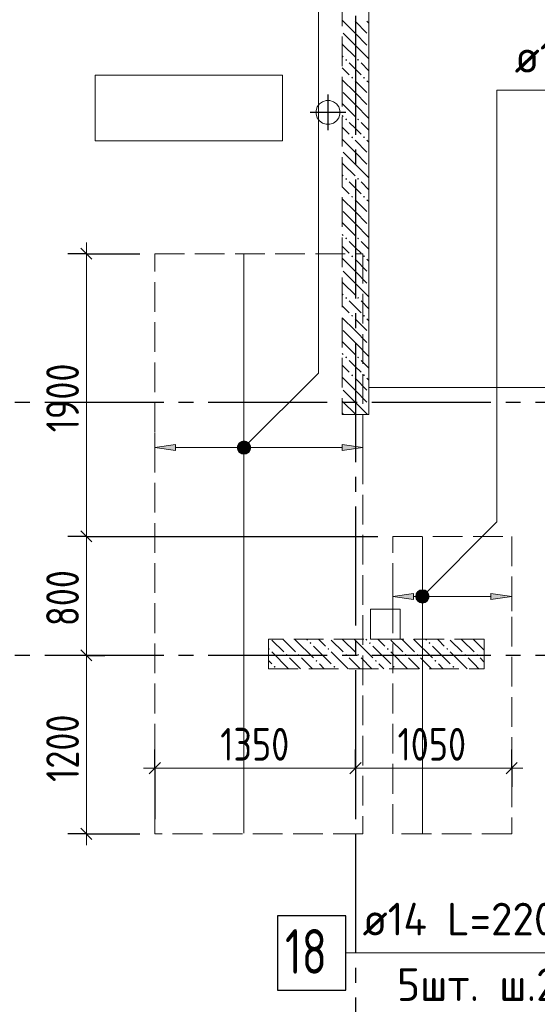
# Model space of a CAD drawing. Header units: millimetres. Extents: x 0 to 61017, y 0 to 42000.
# Tile 5 of 21: x 11542 to 15022, y 24755 to 31373. Entities that reach past the tile are written whole.
import ezdxf

# ---------------------------------------------------------------- set-up
doc = ezdxf.new("R2010")
doc.units = ezdxf.units.MM
doc.linetypes.add('______2', pattern=[270, 200, -70])
doc.linetypes.add('______5', pattern=[1100, 800, -100, 100, -100])
for name, color, linetype, lineweight in [('Standard', 7, 'Continuous', 25), ('ДОП Верх по У', 7, 'Continuous', 25), ('ЖБ Перекрытие верхний уровень', 7, 'Continuous', 35), ('ЖБ Пилон', 7, 'Continuous', 35), ('ЖБ Стена верхний уровень', 7, 'Continuous', 35), ('Оси', 40, '______5', 18), ('Позиционная метка номер позиции', 7, 'Continuous', 13), ('Примечания', 7, 'Continuous', 25)]:
    doc.layers.add(name, color=color, linetype=linetype, lineweight=lineweight)
doc.styles.add('GOST 2.304-81', font='txt')
doc.styles.add('ISOCPEUR', font='txt')

msp = doc.modelspace()

# ---------------------------------------------------------------- hatches: boundary and pattern name
at = {"layer": 'ДОП Верх по У', "linetype": 'Continuous', "lineweight": 13, "transparency": 33554687}
for points in [[(13017.7, 28515.6), (13031.2, 28464.6), (13031.2, 28529.1)], [(13031.2, 28529.1), (13050, 28459.3), (13050, 28534.3)], [(13031.2, 28529.1), (13031.2, 28464.6), (13050, 28459.3)], [(13050, 28534.3), (13050, 28459.3), (13068.7, 28464.6)], [(13050, 28534.3), (13068.7, 28464.6), (13068.7, 28529.1)], [(13068.7, 28529.1), (13068.7, 28464.6), (13082.2, 28478.1)], [(13068.7, 28529.1), (13082.2, 28478.1), (13082.2, 28515.6)], [(13017.7, 28478.1), (13017.7, 28515.6), (13012.5, 28496.8)], [(13017.7, 28515.6), (13017.7, 28478.1), (13031.2, 28464.6)], [(13082.2, 28515.6), (13082.2, 28478.1), (13087.5, 28496.8)], [(13710, 28476.8), (13850, 28496.8), (13710, 28516.8)], [(14231.2, 27529.1), (14250, 27459.3), (14250, 27534.3)], [(14250, 27534.3), (14250, 27459.3), (14268.7, 27464.6)], [(14250, 27534.3), (14268.7, 27464.6), (14268.7, 27529.1)], [(14217.7, 27478.1), (14217.7, 27515.6), (14212.5, 27496.8)], [(14217.7, 27515.6), (14231.2, 27464.6), (14231.2, 27529.1)], [(14217.7, 27515.6), (14217.7, 27478.1), (14231.2, 27464.6)], [(14231.2, 27529.1), (14231.2, 27464.6), (14250, 27459.3)], [(14268.7, 27529.1), (14268.7, 27464.6), (14282.2, 27478.1)], [(14268.7, 27529.1), (14282.2, 27478.1), (14282.2, 27515.6)], [(14282.2, 27515.6), (14282.2, 27478.1), (14287.5, 27496.8)], [(14710, 27476.8), (14850, 27496.8), (14710, 27516.8)]]:
    msp.add_hatch(color=7, dxfattribs=at).paths.add_polyline_path(points)
for points in [[(12590, 28476.8), (12450, 28496.8), (12590, 28516.8)], [(14190, 27476.8), (14050, 27496.8), (14190, 27516.8)]]:
    msp.add_hatch(color=7, dxfattribs=at).paths.add_polyline_path(points, flags=16)
at = {"layer": 'ЖБ Пилон', "linetype": 'Continuous', "lineweight": 18, "transparency": 33554687}
for points in [[(13215, 27147.7), (13216.9, 27149.6), (13223.4, 27143.1), (13216.9, 27136.6), (13215, 27138.6)], [(13490.5, 27183.1), (13497, 27189.6), (13503.4, 27183.1), (13497, 27176.6)], [(13610.5, 27143.1), (13616.9, 27149.6), (13623.4, 27143.1), (13616.9, 27136.6)], [(13890.5, 27183.1), (13897, 27189.6), (13903.4, 27183.1), (13897, 27176.6)], [(14010.5, 27143.1), (14016.9, 27149.6), (14023.4, 27143.1), (14016.9, 27136.6)], [(14290.5, 27183.1), (14297, 27189.6), (14303.4, 27183.1), (14297, 27176.6)], [(14410.5, 27143.1), (14416.9, 27149.6), (14423.4, 27143.1), (14416.9, 27136.6)], [(13330.5, 27103.1), (13337, 27109.6), (13343.5, 27103.1), (13337, 27096.6)], [(13410.5, 27103.1), (13416.9, 27109.6), (13423.4, 27103.1), (13416.9, 27096.6)], [(13730.5, 27103.1), (13737, 27109.6), (13743.5, 27103.1), (13737, 27096.6)], [(13810.5, 27103.1), (13816.9, 27109.6), (13823.4, 27103.1), (13816.9, 27096.6)], [(14130.5, 27103.1), (14137, 27109.6), (14143.5, 27103.1), (14137, 27096.6)], [(14210.5, 27103.1), (14216.9, 27109.6), (14223.4, 27103.1), (14216.9, 27096.6)], [(14530.5, 27103.1), (14537, 27109.6), (14543.5, 27103.1), (14537, 27096.6)], [(14610.5, 27103.1), (14616.9, 27109.6), (14623.4, 27103.1), (14616.9, 27096.6)], [(13250.5, 27023.1), (13257, 27029.6), (13263.5, 27023.1), (13257, 27016.6)], [(13530.5, 27063.1), (13537, 27069.6), (13543.5, 27063.1), (13537, 27056.6)], [(13650.5, 27023.1), (13657, 27029.6), (13663.5, 27023.1), (13657, 27016.6)], [(13930.5, 27063.1), (13937, 27069.6), (13943.5, 27063.1), (13937, 27056.6)], [(14050.5, 27023.1), (14057, 27029.6), (14063.5, 27023.1), (14057, 27016.6)], [(14330.5, 27063.1), (14337, 27069.6), (14343.5, 27063.1), (14337, 27056.6)], [(14450.5, 27023.1), (14457, 27029.6), (14463.5, 27023.1), (14457, 27016.6)]]:
    msp.add_hatch(color=7, dxfattribs=at).paths.add_polyline_path(points, flags=16)
at = {"layer": 'ЖБ Стена верхний уровень', "linetype": 'Continuous', "lineweight": 18, "transparency": 33554687}
for points in [[(13730.5, 31103.1), (13737, 31109.6), (13743.5, 31103.1), (13737, 31096.6)], [(13810.5, 31103.1), (13816.9, 31109.6), (13823.4, 31103.1), (13816.9, 31096.6)], [(13770.5, 30983.1), (13777, 30989.6), (13783.5, 30983.1), (13777, 30976.6)], [(13850.5, 30983.1), (13857, 30989.6), (13863.5, 30983.1), (13857, 30976.6)], [(13730.5, 30703.1), (13737, 30709.6), (13743.5, 30703.1), (13737, 30696.6)], [(13810.5, 30703.1), (13816.9, 30709.6), (13823.4, 30703.1), (13816.9, 30696.6)], [(13770.5, 30583.1), (13777, 30589.6), (13783.5, 30583.1), (13777, 30576.6)], [(13850.5, 30583.1), (13857, 30589.6), (13863.5, 30583.1), (13857, 30576.6)], [(13730.5, 30303.1), (13737, 30309.6), (13743.5, 30303.1), (13737, 30296.6)], [(13810.5, 30303.1), (13816.9, 30309.6), (13823.4, 30303.1), (13816.9, 30296.6)], [(13770.5, 30183.1), (13777, 30189.6), (13783.5, 30183.1), (13777, 30176.6)], [(13850.5, 30183.1), (13857, 30189.6), (13863.5, 30183.1), (13857, 30176.6)], [(13730.5, 29903.1), (13737, 29909.6), (13743.5, 29903.1), (13737, 29896.6)], [(13810.5, 29903.1), (13816.9, 29909.6), (13823.4, 29903.1), (13816.9, 29896.6)], [(13770.5, 29783.1), (13777, 29789.6), (13783.5, 29783.1), (13777, 29776.6)], [(13850.5, 29783.1), (13857, 29789.6), (13863.5, 29783.1), (13857, 29776.6)], [(13730.5, 29503.1), (13737, 29509.6), (13743.5, 29503.1), (13737, 29496.6)], [(13810.5, 29503.1), (13816.9, 29509.6), (13823.4, 29503.1), (13816.9, 29496.6)], [(13770.5, 29383.1), (13777, 29389.6), (13783.5, 29383.1), (13777, 29376.6)], [(13850.5, 29383.1), (13857, 29389.6), (13863.5, 29383.1), (13857, 29376.6)], [(13730.5, 29103.1), (13737, 29109.6), (13743.5, 29103.1), (13737, 29096.6)], [(13810.5, 29103.1), (13816.9, 29109.6), (13823.4, 29103.1), (13816.9, 29096.6)], [(13770.5, 28983.1), (13777, 28989.6), (13783.5, 28983.1), (13777, 28976.6)], [(13850.5, 28983.1), (13857, 28989.6), (13863.5, 28983.1), (13857, 28976.6)]]:
    msp.add_hatch(color=7, dxfattribs=at).paths.add_polyline_path(points, flags=16)
at = {"layer": 'Позиционная метка номер позиции', "linetype": 'Continuous', "lineweight": 13, "transparency": 33554687}
for points in [[(13006.7, 28508.3), (13081.8, 28465), (13018.2, 28528.6)], [(13018.2, 28528.6), (13093.3, 28485.4), (13038.5, 28540.1)], [(13018.2, 28528.6), (13081.8, 28465), (13093.3, 28485.4)], [(13038.5, 28540.1), (13093.3, 28485.4), (13093.3, 28508.3)], [(13038.5, 28540.1), (13093.3, 28508.3), (13061.5, 28540.1)], [(13061.5, 28540.1), (13093.3, 28508.3), (13081.8, 28528.6)], [(13006.7, 28485.4), (13061.5, 28453.6), (13006.7, 28508.3)], [(13006.7, 28508.3), (13061.5, 28453.6), (13081.8, 28465)], [(13038.5, 28453.6), (13006.7, 28485.4), (13018.2, 28465)], [(13006.7, 28485.4), (13038.5, 28453.6), (13061.5, 28453.6)], [(14218.2, 27528.6), (14293.3, 27485.4), (14238.5, 27540.1)], [(14238.5, 27540.1), (14293.3, 27485.4), (14293.3, 27508.3)], [(14238.5, 27540.1), (14293.3, 27508.3), (14261.5, 27540.1)], [(14261.5, 27540.1), (14293.3, 27508.3), (14281.8, 27528.6)], [(14206.7, 27508.3), (14281.8, 27465), (14218.2, 27528.6)], [(14206.7, 27485.4), (14261.5, 27453.6), (14206.7, 27508.3)], [(14206.7, 27508.3), (14261.5, 27453.6), (14281.8, 27465)], [(14238.5, 27453.6), (14206.7, 27485.4), (14218.2, 27465)], [(14206.7, 27485.4), (14238.5, 27453.6), (14261.5, 27453.6)], [(14218.2, 27528.6), (14281.8, 27465), (14293.3, 27485.4)]]:
    msp.add_hatch(color=7, dxfattribs=at).paths.add_polyline_path(points)

# ---------------------------------------------------------------- linework, layer by layer
at = {"layer": 'Standard', "color": 8, "linetype": '______5', "lineweight": -3, "transparency": 33554687}
for p, q in [((13615, 30630.5), (13615, 30869.5)), ((13734.5, 30750), (13495.5, 30750))]:
    msp.add_line(p, q, dxfattribs=at)
at = {"layer": 'Standard', "color": 7, "linetype": 'Continuous', "lineweight": 13, "transparency": 33554687}
for p, q in [((11990.2, 29800), (11990.2, 29875)), ((11990.2, 27900), (11990.2, 27100)), ((11990.2, 27100), (11990.2, 25900)), ((12450, 26342.4), (12375, 26342.4)), ((12450, 26342.4), (13800, 26342.4)), ((13800, 26342.4), (14850, 26342.4)), ((14850, 26342.4), (14925, 26342.4)), ((11990.2, 25900), (11990.2, 25825))]:
    msp.add_line(p, q, dxfattribs=at)
at = {"layer": 'Standard', "color": 251, "linetype": 'Continuous', "lineweight": -3, "true_color": 0x656565, "transparency": 33554687}
for p, q in [((11990.2, 29800), (11865.2, 29800)), ((11990.2, 29800), (12115.2, 29800)), ((11990.2, 29800), (12350, 29800)), ((11990.2, 27900), (11865.2, 27900)), ((11990.2, 27900), (12115.2, 27900)), ((11990.2, 27900), (13950, 27900)), ((11990.2, 27100), (11865.2, 27100)), ((11990.2, 27100), (12115.2, 27100)), ((11990.2, 27100), (11990.2, 27100)), ((12450, 26342.4), (12450, 26467.4)), ((13800, 26342.4), (13800, 26467.4)), ((14850, 26342.4), (14850, 26467.4)), ((12450, 26342.4), (12450, 26217.4)), ((12450, 26342.4), (12450, 26000)), ((13800, 26342.4), (13800, 26217.4)), ((13800, 26342.4), (13800, 26000)), ((14850, 26342.4), (14850, 26217.4)), ((14850, 26342.4), (14850, 26342.4)), ((11990.2, 25900), (11865.2, 25900)), ((11990.2, 25900), (12115.2, 25900)), ((11990.2, 25900), (12350, 25900))]:
    msp.add_line(p, q, dxfattribs=at)
at = {"layer": 'Standard', "color": 7, "linetype": 'Continuous', "lineweight": 25, "transparency": 33554687}
for p, q in [((11952.7, 29837.5), (12027.7, 29762.5)), ((11952.7, 27937.5), (12027.7, 27862.5)), ((11952.7, 27137.5), (12027.7, 27062.5)), ((12412.5, 26304.9), (12487.5, 26379.9)), ((13762.5, 26304.9), (13837.5, 26379.9)), ((14812.5, 26304.9), (14887.5, 26379.9)), ((11952.7, 25937.5), (12027.7, 25862.5))]:
    msp.add_line(p, q, dxfattribs=at)
at = {"layer": 'Standard', "color": 7, "linetype": 'Continuous', "lineweight": 13, "transparency": 33554687}
msp.add_lwpolyline([(11990.2, 29800), (11990.2, 28500.9), (11990.2, 28500.9), (11990.2, 27900)], dxfattribs=at)
at = {"layer": 'ДОП Верх по У', "color": 7, "linetype": 'Continuous', "lineweight": 13, "transparency": 33554687}
for p, q in [((14850, 30900), (16936, 30900)), ((13827.3, 25100), (15935.3, 25100))]:
    msp.add_line(p, q, dxfattribs=at)
at = {"layer": 'ДОП Верх по У', "color": 7, "linetype": 'Continuous', "lineweight": 18, "transparency": 33554687}
for p, q in [((13050, 29794), (13050, 25906)), ((14250, 27894), (14250, 25906))]:
    msp.add_line(p, q, dxfattribs=at)
at = {"layer": 'ДОП Верх по У', "color": 251, "linetype": 'Continuous', "lineweight": 13, "true_color": 0x494949, "transparency": 33554687}
for p, q in [((12450, 28496.8), (12450, 28596.8)), ((13850, 28496.8), (13850, 28596.8)), ((13050, 28534.3), (13050, 28534.3)), ((12450, 28496.8), (12590, 28516.8)), ((12590, 28476.8), (12450, 28496.8)), ((12450, 28496.8), (12450, 28396.8)), ((12450, 28496.8), (12450, 28496.8)), ((12590, 28516.8), (12590, 28476.8)), ((12590, 28496.8), (13020, 28496.8)), ((13080, 28496.8), (13710, 28496.8)), ((13850, 28496.8), (13710, 28516.8)), ((13710, 28516.8), (13710, 28476.8)), ((13710, 28476.8), (13850, 28496.8)), ((13850, 28496.8), (13850, 28396.8)), ((13850, 28496.8), (13850, 28496.8)), ((13050, 28459.3), (13050, 28459.3)), ((14050, 27496.8), (14050, 27596.8)), ((14250, 27534.3), (14250, 27534.3)), ((14850, 27496.8), (14850, 27596.8)), ((14050, 27496.8), (14190, 27516.8)), ((14190, 27476.8), (14050, 27496.8)), ((14050, 27496.8), (14050, 27396.8)), ((14050, 27496.8), (14050, 27496.8)), ((14190, 27516.8), (14190, 27476.8)), ((14190, 27496.8), (14220, 27496.8)), ((14280, 27496.8), (14710, 27496.8)), ((14850, 27496.8), (14710, 27516.8)), ((14710, 27516.8), (14710, 27476.8)), ((14710, 27476.8), (14850, 27496.8)), ((14850, 27496.8), (14850, 27396.8)), ((14850, 27496.8), (14850, 27496.8)), ((14250, 27459.3), (14250, 27459.3))]:
    msp.add_line(p, q, dxfattribs=at)
at = {"layer": 'ДОП Верх по У', "color": 7, "linetype": 'Continuous', "lineweight": 25, "transparency": 33554687}
msp.add_lwpolyline([(13275.3, 24850), (13735.3, 24850), (13735.3, 25350), (13275.3, 25350), (13275.3, 24850)], dxfattribs=at)
at = {"layer": 'ДОП Верх по У', "color": 251, "linetype": 'Continuous', "lineweight": 13, "true_color": 0x494949, "transparency": 33554687}
for centre in [(13050, 28496.8), (14250, 27496.8)]:
    msp.add_circle(centre, 37.5, dxfattribs=at)
at = {"layer": 'ЖБ Перекрытие верхний уровень', "color": 7, "linetype": 'Continuous', "lineweight": 18, "transparency": 33554687}
for p, q in [((13890, 28900), (13890, 34830)), ((13310, 31000), (12050, 31000)), ((12050, 31000), (12050, 30560)), ((13310, 30560), (13310, 31000)), ((13543.1, 30786.6), (13535.3, 30762.6)), ((13558, 30807), (13543.1, 30786.6)), ((13578.4, 30821.9), (13558, 30807)), ((13602.4, 30829.7), (13578.4, 30821.9)), ((13627.6, 30829.7), (13602.4, 30829.7)), ((13651.6, 30821.9), (13627.6, 30829.7)), ((13672, 30807), (13651.6, 30821.9)), ((13686.9, 30786.6), (13672, 30807)), ((13694.7, 30762.6), (13686.9, 30786.6)), ((13535.3, 30762.6), (13535.3, 30737.4)), ((13535.3, 30737.4), (13543.1, 30713.4)), ((13543.1, 30713.4), (13558, 30693)), ((13672, 30693), (13686.9, 30713.4)), ((13686.9, 30713.4), (13694.7, 30737.4)), ((13694.7, 30737.4), (13694.7, 30762.6)), ((13558, 30693), (13578.4, 30678.1)), ((13578.4, 30678.1), (13602.4, 30670.3)), ((13602.4, 30670.3), (13627.6, 30670.3)), ((13627.6, 30670.3), (13651.6, 30678.1)), ((13651.6, 30678.1), (13672, 30693)), ((12050, 30560), (13310, 30560)), ((18840, 28900), (13890, 28900)), ((14100, 27410), (13900, 27410)), ((13900, 27410), (13900, 27210)), ((14100, 27210), (14100, 27410)), ((13900, 27210), (14100, 27210))]:
    msp.add_line(p, q, dxfattribs=at)
at = {"layer": 'ЖБ Пилон', "color": 253, "linetype": '______2', "lineweight": 13, "true_color": 0xa0a0a0, "transparency": 33554687}
for p, q in [((14665, 27210), (13215, 27210)), ((13215, 27210), (13215, 27010)), ((14665, 27010), (14665, 27210)), ((13215, 27010), (14665, 27010))]:
    msp.add_line(p, q, dxfattribs=at)
at = {"layer": 'ЖБ Пилон', "color": 9, "linetype": 'Continuous', "lineweight": 18, "true_color": 0xc7c7c7, "transparency": 33554687}
for p, q in [((13316.9, 27203.1), (13310.1, 27210)), ((13390.1, 27210), (13397, 27203.1)), ((13470.1, 27210), (13477, 27203.1)), ((13557, 27203.1), (13550.1, 27210)), ((13716.9, 27203.1), (13710.1, 27210)), ((13790.1, 27210), (13797, 27203.1)), ((13870.1, 27210), (13877, 27203.1)), ((13957, 27203.1), (13950.1, 27210)), ((14116.9, 27203.1), (14110.1, 27210)), ((14190.1, 27210), (14197, 27203.1)), ((14270.1, 27210), (14277, 27203.1)), ((14357, 27203.1), (14350.1, 27210)), ((14516.9, 27203.1), (14510.1, 27210)), ((14590.1, 27210), (14597, 27203.1)), ((13237, 27203.1), (13316.9, 27123.1)), ((13316.9, 27203.1), (13397, 27123.1)), ((13397, 27203.1), (13516.9, 27083.1)), ((13516.9, 27163.1), (13637, 27043.1)), ((13597, 27163.1), (13557, 27203.1)), ((13637, 27203.1), (13716.9, 27123.1)), ((13716.9, 27203.1), (13797, 27123.1)), ((13797, 27203.1), (13916.9, 27083.1)), ((13916.9, 27163.1), (14037, 27043.1)), ((13997, 27163.1), (13957, 27203.1)), ((14037, 27203.1), (14116.9, 27123.1)), ((14116.9, 27203.1), (14197, 27123.1)), ((14197, 27203.1), (14316.9, 27083.1)), ((14316.9, 27163.1), (14437, 27043.1)), ((14397, 27163.1), (14357, 27203.1)), ((14437, 27203.1), (14516.9, 27123.1)), ((14516.9, 27203.1), (14597, 27123.1)), ((14597, 27203.1), (14665, 27135.1)), ((13237, 27123.1), (13350.1, 27010)), ((13397, 27043.1), (13357, 27083.1)), ((13437, 27083.1), (13510.1, 27010)), ((13637, 27123.1), (13750.1, 27010)), ((13797, 27043.1), (13757, 27083.1)), ((13837, 27083.1), (13910.1, 27010)), ((14037, 27123.1), (14150.1, 27010)), ((14197, 27043.1), (14157, 27083.1)), ((14237, 27083.1), (14310.1, 27010)), ((14437, 27123.1), (14550.1, 27010)), ((14597, 27043.1), (14557, 27083.1)), ((14637, 27083.1), (14665, 27055.1)), ((13215, 27065.1), (13237, 27043.1)), ((13430.1, 27010), (13397, 27043.1)), ((13557, 27043.1), (13590.1, 27010)), ((13830.1, 27010), (13797, 27043.1)), ((13957, 27043.1), (13990.1, 27010)), ((14230.1, 27010), (14197, 27043.1)), ((14357, 27043.1), (14390.1, 27010)), ((14630.1, 27010), (14597, 27043.1))]:
    msp.add_line(p, q, dxfattribs=at)
at = {"layer": 'ЖБ Стена верхний уровень', "color": 251, "linetype": '______2', "lineweight": 13, "true_color": 0x656565, "transparency": 33554687}
for p, q in [((13710, 34500), (13710, 28720)), ((13890, 28720), (13890, 34500)), ((13710, 28720), (13890, 28720))]:
    msp.add_line(p, q, dxfattribs=at)
at = {"layer": 'ЖБ Стена верхний уровень', "color": 9, "linetype": 'Continuous', "lineweight": 18, "true_color": 0xc7c7c7, "transparency": 33554687}
for p, q in [((13797, 31283.1), (13710, 31370.1)), ((13797, 31363.1), (13877, 31283.1)), ((13877, 31363.1), (13890, 31350.1)), ((13716.9, 31283.1), (13797, 31203.1)), ((13797, 31283.1), (13877, 31203.1)), ((13716.9, 31203.1), (13710, 31210.1)), ((13716.9, 31203.1), (13797, 31123.1)), ((13797, 31203.1), (13890, 31110.1)), ((13710, 31130.1), (13716.9, 31123.1)), ((13710, 31050.1), (13757, 31003.1)), ((13797, 31043.1), (13757, 31083.1)), ((13837, 31003.1), (13797, 31043.1)), ((13837, 31083.1), (13890, 31030.1)), ((13797, 30883.1), (13710, 30970.1)), ((13797, 30963.1), (13877, 30883.1)), ((13877, 30963.1), (13890, 30950.1)), ((13716.9, 30883.1), (13797, 30803.1)), ((13797, 30883.1), (13877, 30803.1)), ((13716.9, 30803.1), (13710, 30810.1)), ((13716.9, 30803.1), (13797, 30723.1)), ((13797, 30803.1), (13890, 30710.1)), ((13710, 30730.1), (13716.9, 30723.1)), ((13710, 30650.1), (13757, 30603.1)), ((13797, 30643.1), (13757, 30683.1)), ((13837, 30683.1), (13890, 30630.1)), ((13837, 30603.1), (13797, 30643.1)), ((13797, 30483.1), (13710, 30570.1)), ((13797, 30563.1), (13877, 30483.1)), ((13877, 30563.1), (13890, 30550.1)), ((13716.9, 30483.1), (13797, 30403.1)), ((13797, 30483.1), (13877, 30403.1)), ((13716.9, 30403.1), (13710, 30410.1)), ((13716.9, 30403.1), (13797, 30323.1)), ((13797, 30403.1), (13890, 30310.1)), ((13710, 30330.1), (13716.9, 30323.1)), ((13710, 30250.1), (13757, 30203.1)), ((13797, 30243.1), (13757, 30283.1)), ((13837, 30283.1), (13890, 30230.1)), ((13837, 30203.1), (13797, 30243.1)), ((13797, 30083.1), (13710, 30170.1)), ((13797, 30163.1), (13877, 30083.1)), ((13877, 30163.1), (13890, 30150.1)), ((13716.9, 30083.1), (13797, 30003.1)), ((13797, 30083.1), (13877, 30003.1)), ((13716.9, 30003.1), (13710, 30010.1)), ((13716.9, 30003.1), (13797, 29923.1)), ((13797, 30003.1), (13890, 29910.1)), ((13710, 29930.1), (13716.9, 29923.1)), ((13797, 29843.1), (13757, 29883.1)), ((13837, 29883.1), (13890, 29830.1)), ((13710, 29850.1), (13757, 29803.1)), ((13837, 29803.1), (13797, 29843.1)), ((13797, 29683.1), (13710, 29770.1)), ((13797, 29763.1), (13877, 29683.1)), ((13877, 29763.1), (13890, 29750.1)), ((13716.9, 29683.1), (13797, 29603.1)), ((13797, 29683.1), (13877, 29603.1)), ((13716.9, 29603.1), (13710, 29610.1)), ((13716.9, 29603.1), (13797, 29523.1)), ((13797, 29603.1), (13890, 29510.1)), ((13710, 29530.1), (13716.9, 29523.1)), ((13797, 29443.1), (13757, 29483.1)), ((13837, 29483.1), (13890, 29430.1)), ((13710, 29450.1), (13757, 29403.1)), ((13837, 29403.1), (13797, 29443.1)), ((13797, 29283.1), (13710, 29370.1)), ((13797, 29363.1), (13877, 29283.1)), ((13877, 29363.1), (13890, 29350.1)), ((13716.9, 29283.1), (13797, 29203.1)), ((13797, 29283.1), (13877, 29203.1)), ((13716.9, 29203.1), (13710, 29210.1)), ((13716.9, 29203.1), (13797, 29123.1)), ((13797, 29203.1), (13890, 29110.1)), ((13710, 29130.1), (13716.9, 29123.1)), ((13797, 29043.1), (13757, 29083.1)), ((13837, 29083.1), (13890, 29030.1)), ((13710, 29050.1), (13757, 29003.1)), ((13837, 29003.1), (13797, 29043.1)), ((13797, 28883.1), (13710, 28970.1)), ((13797, 28963.1), (13877, 28883.1)), ((13877, 28963.1), (13890, 28950.1)), ((13716.9, 28883.1), (13797, 28803.1)), ((13797, 28883.1), (13877, 28803.1)), ((13716.9, 28803.1), (13710, 28810.1)), ((13716.9, 28803.1), (13797, 28723.1)), ((13797, 28803.1), (13880.1, 28720)), ((13710, 28730.1), (13716.9, 28723.1))]:
    msp.add_line(p, q, dxfattribs=at)
at = {"layer": 'Оси', "color": 8, "linetype": '______5', "lineweight": -3, "transparency": 33554687}
for p, q in [((13800, 35800), (13800, 15970)), ((49910, 28800), (4600, 28800)), ((49910, 27100), (4600, 27100))]:
    msp.add_line(p, q, dxfattribs=at)
at = {"layer": 'Позиционная метка номер позиции', "color": 7, "linetype": 'Continuous', "lineweight": 13, "transparency": 33554687}
for p, q in [((13018.2, 28528.6), (13018.2, 28528.6)), ((13081.8, 28528.6), (13081.8, 28528.6)), ((13018.2, 28465), (13018.2, 28465)), ((13081.8, 28465), (13081.8, 28465)), ((14218.2, 27528.6), (14218.2, 27528.6)), ((14281.8, 27528.6), (14281.8, 27528.6)), ((14218.2, 27465), (14218.2, 27465)), ((14281.8, 27465), (14281.8, 27465))]:
    msp.add_line(p, q, dxfattribs=at)
for points in [[(13050, 28496.8), (13550, 28996.8), (13550, 31900), (17050, 31900)], [(14250, 27496.8), (14750, 27996.8), (14750, 30900), (17050, 30900)], [(17520, 25600), (17020, 25100), (13735.3, 25100)]]:
    msp.add_lwpolyline(points, dxfattribs=at)
for centre in [(13050, 28496.8), (14250, 27496.8)]:
    msp.add_circle(centre, 45, dxfattribs=at)
at = {"layer": 'Примечания', "color": 7, "linetype": '______2', "lineweight": 18, "transparency": 33554687}
for p, q in [((12450, 29800), (13850, 29800)), ((12450, 25900), (12450, 29800)), ((13850, 29800), (13850, 25900)), ((14050, 27900), (14850, 27900)), ((14050, 25900), (14050, 27900)), ((14850, 27900), (14850, 25900)), ((13850, 25900), (12450, 25900)), ((14850, 25900), (14050, 25900))]:
    msp.add_line(p, q, dxfattribs=at)

# ---------------------------------------------------------------- texts
at = {"layer": 'Standard', "color": 7, "linetype": 'Continuous', "lineweight": 25, "transparency": 33554687, "char_height": 220, "attachment_point": 7, "rotation": 90, "style": 'GOST 2.304-81'}
for s, insert, width in [('1900', (11940.2, 28599.8), 625.741), ('800', (11940.2, 27296.7), 531.96), ('1200', (11940.2, 26249.8), 625.735)]:
    msp.add_mtext(s, dxfattribs=dict(at, insert=insert, width=width))
at = {"layer": 'Standard', "color": 7, "linetype": 'Continuous', "lineweight": 25, "transparency": 33554687, "char_height": 220, "attachment_point": 7, "style": 'GOST 2.304-81'}
for s, insert, width in [('1350', (12890.4, 26392.4), 594.589), ('1050', (14082.6, 26392.4), 610.165)]:
    msp.add_mtext(s, dxfattribs=dict(at, insert=insert, width=width))
at = {"layer": 'ДОП Верх по У', "color": 7, "linetype": 'Continuous', "lineweight": 13, "transparency": 33554687, "attachment_point": 7, "style": 'ISOCPEUR'}
for s, insert, char_height, width in [('\\W0.96;ø12 L=2000mm ', (14870, 31017.3), 220, 2150.516), ('\\W0.96;ø14 L=2200mm ', (13847.3, 25217.3), 220, 2172.599), ('\\W0.75;18', (13325.3, 24960), 300, 472.272), ('\\W0.97;5шт. ш.200 ', (14078.3, 24777.3), 220, 1712.324)]:
    msp.add_mtext(s, dxfattribs=dict(at, insert=insert, char_height=char_height, width=width))

doc.saveas('drawing.dxf')
